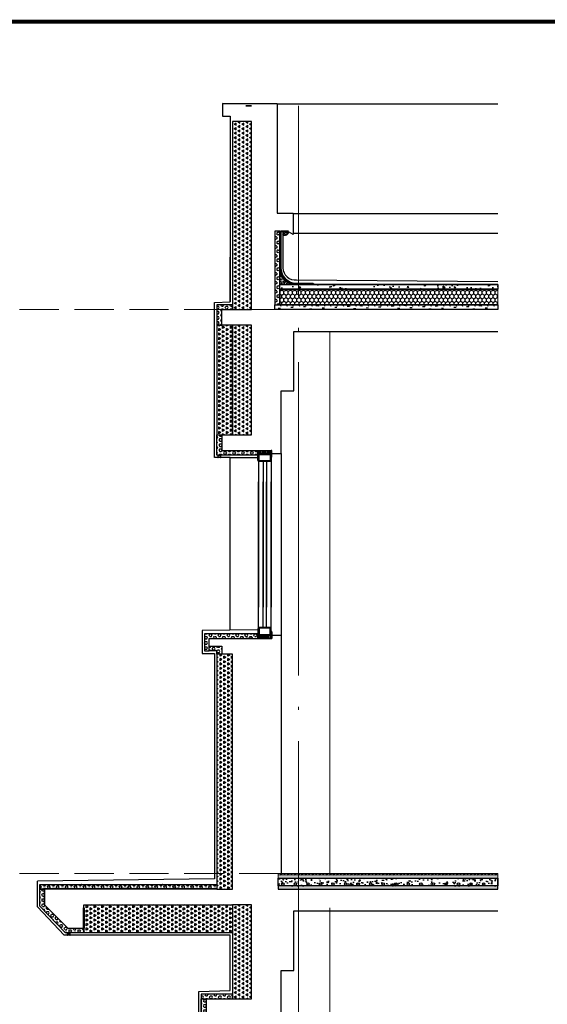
# Model space of a CAD drawing. Extents: x 447288 to 563800, y -194684 to 241749.
# Tile 46 of 91: x 476862 to 480227, y -141807 to -135521. Entities that reach past the tile are written whole.
import ezdxf

# ---------------------------------------------------------------- set-up
doc = ezdxf.new("R2010")
doc.units = 0
doc.header["$LTSCALE"] = 1000
for name, pattern in [('35$0$DASH', [0.35, 0.25, -0.1]), ('__DASH', [0.35, 0.25, -0.1]), ('DASH', [0.35, 0.25, -0.1]), ('DOTE', [2.4200000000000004, 2, -0.2, 0.02, -0.2])]:
    doc.linetypes.add(name, pattern=pattern)
doc.layers.get('0').update_dxf_attribs({"lineweight": 20})
for name, color, linetype in [('35$0$A-detl-FINISH', 1, 'Continuous'), ('35$0$A-detl-XH', 8, 'Continuous'), ('35$0$PUB_HATCH', 8, 'Continuous'), ('35$0$保温层', 2, 'Continuous'), ('8$0$PUB_HATCH', 8, 'Continuous'), ('A-ELEV-THIN', 7, 'Continuous'), ('A-ELEV-WIN1', 135, 'Continuous'), ('A-FACE', 7, 'Continuous'), ('A-OVER', 7, 'Continuous'), ('A-WATER-LAYER', 7, 'Continuous'), ('fill', 252, 'Continuous'), ('PUB_HATCH', 8, 'Continuous'), ('PUB_TITLE', 4, 'Continuous'), ('SURFACE', 6, 'Continuous'), ('主楼节点$0$13W$0$PUB_HATCH', 8, 'Continuous'), ('主楼节点$0$13W$0$SURFACE', 6, 'Continuous'), ('详图填充-建筑用保温砂浆', 8, 'Continuous'), ('详图填充-细石混凝土、混凝土', 8, 'Continuous'), ('详图现充-水泥砂浆', 8, 'Continuous')]:
    doc.layers.add(name, color=color, linetype=linetype)
doc.layers.add('A-ASIS', color=115, linetype='DASH', lineweight=0, plot=False)
for name, color, linetype, lineweight in [('DOTE', 10, 'DOTE', 9), ('WALL', 9, 'Continuous', 50), ('详图填充-防水层', 126, 'Continuous', 200), ('防水', 124, 'Continuous', 0)]:
    doc.layers.add(name, color=color, linetype=linetype, lineweight=lineweight)

# ---------------------------------------------------------------- blocks, each defined once
blk = doc.blocks.new('A$C5B8A4F07')
at = {"layer": 'A-OVER'}
for p, q in [((3.500000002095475, -3.000000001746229), (3.500000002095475, -17.0000000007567)), ((10.50000000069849, -17.0000000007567), (10.50000000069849, -3.000000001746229)), ((17.50000000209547, -3.000000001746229), (17.50000000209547, -17.0000000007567)), ((24.50000000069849, -17.0000000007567), (24.50000000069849, -3.000000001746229)), ((31.50000000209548, -3.000000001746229), (31.50000000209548, -17.0000000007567)), ((38.50000000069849, -17.0000000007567), (38.50000000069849, -3.000000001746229)), ((45.50000000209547, -3.000000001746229), (45.50000000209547, -17.0000000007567)), ((52.50000000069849, -17.0000000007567), (52.50000000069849, -3.000000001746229)), ((59.50000000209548, -3.000000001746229), (59.50000000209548, -17.0000000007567)), ((66.50000000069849, -17.0000000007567), (66.50000000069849, -3.000000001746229)), ((73.50000000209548, -3.000000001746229), (73.50000000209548, -17.0000000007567))]:
    blk.add_line(p, q, dxfattribs=at)
for centre, major_axis, ratio, start_param, end_param in [((77.00000000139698, -3.000000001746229), (-3.499999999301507, 3.464245e-10), 0.8571428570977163, 3.682692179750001, 6.28318530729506), ((3.0267984e-09, -17.0000000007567), (-3.499999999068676, 5.55234e-11), 0.8571428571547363, 1.570796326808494, 3.1415926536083), ((7.000000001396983, -3.000000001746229), (-3.499999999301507, 3.464245e-10), 0.8571428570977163, 3.141592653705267, 6.28318530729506), ((14, -17.0000000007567), (3.499999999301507, 3.671023e-10), 0.8571428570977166, 3.141592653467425, 4.712388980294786), ((14.0000000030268, -17.0000000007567), (-3.499999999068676, 5.55234e-11), 0.8571428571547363, 1.570796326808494, 3.1415926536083), ((21.00000000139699, -3.000000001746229), (-3.499999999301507, 3.464245e-10), 0.8571428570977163, 3.141592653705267, 6.28318530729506), ((28, -17.0000000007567), (3.499999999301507, 3.671023e-10), 0.8571428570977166, 3.141592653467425, 4.712388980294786), ((28.0000000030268, -17.0000000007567), (-3.499999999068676, 5.55234e-11), 0.8571428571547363, 1.570796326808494, 3.1415926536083), ((35.00000000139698, -3.000000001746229), (-3.499999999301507, 3.464245e-10), 0.8571428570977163, 3.141592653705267, 6.28318530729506), ((42, -17.0000000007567), (3.499999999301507, 3.671023e-10), 0.8571428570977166, 3.141592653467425, 4.712388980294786), ((42.00000000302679, -17.0000000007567), (-3.499999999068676, 5.55234e-11), 0.8571428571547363, 1.570796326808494, 3.1415926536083), ((49.00000000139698, -3.000000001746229), (-3.499999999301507, 3.464245e-10), 0.8571428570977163, 3.141592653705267, 6.28318530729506), ((56, -17.0000000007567), (3.499999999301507, 3.671023e-10), 0.8571428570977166, 3.141592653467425, 4.712388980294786), ((56.0000000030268, -17.0000000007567), (-3.499999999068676, 5.55234e-11), 0.8571428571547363, 1.570796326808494, 3.1415926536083), ((63.00000000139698, -3.000000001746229), (-3.499999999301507, 3.464245e-10), 0.8571428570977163, 3.141592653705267, 6.28318530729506), ((70, -17.0000000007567), (3.499999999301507, 3.671023e-10), 0.8571428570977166, 3.141592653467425, 4.712388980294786), ((70.0000000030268, -17.0000000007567), (-3.499999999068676, 5.55234e-11), 0.8571428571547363, 1.570796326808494, 3.1415926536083)]:
    blk.add_ellipse(centre, major_axis=major_axis, ratio=ratio, start_param=start_param, end_param=end_param, dxfattribs=at)
blk = doc.blocks.new('A$C768061CF')
at = {"layer": '防水'}
h = blk.add_hatch(color=256, dxfattribs=at)
edge = h.paths.add_edge_path()
edge.add_line((5, 1.55705493e-08), (5, 70.00000001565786))
edge.add_arc((-4.692196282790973, 70.38075277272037), 9.699672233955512, 298.93047216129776, 357.75032269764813, ccw=False)
edge.add_line((0, 61.89152810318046), (0, 1.55705493e-08))
edge.add_line((0, 1.55705493e-08), (5, 1.55705493e-08))
h = blk.add_hatch(color=256, dxfattribs=at)
edge = h.paths.add_edge_path()
edge.add_line((85, 1.55705493e-08), (85, 49.44352616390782))
edge.add_arc((94.69219628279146, 49.82427892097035), 9.699672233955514, 182.2496773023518, 241.0695278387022)
edge.add_line((90, 41.33505425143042), (90, 1.55705493e-08))
edge.add_line((90, 1.55705493e-08), (85, 1.55705493e-08))
at = {"layer": 'A-ELEV-WIN1'}
for points in [[(5, 20.00000000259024), (85, 20.00000000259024), (85, 70.00000000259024), (5, 70.00000000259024)], [(5, 20.00000000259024), (85, 20.00000000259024), (85, 70.00000000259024), (5, 70.00000000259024)], [(10, 25.00000000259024), (80, 25.00000000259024), (80, 65.00000000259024), (10, 65.00000000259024)]]:
    blk.add_lwpolyline(points, close=True, dxfattribs=at)
at = {"layer": 'A-OVER'}
for points in [[(5, 1.55705493e-08), (5, 70.00000001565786, -0.262437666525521), (0, 61.89152810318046), (0, 1.55705493e-08)], [(85, 1.55705493e-08), (85, 49.44352616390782, 0.262437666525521), (90, 41.33505425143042), (90, 1.55705493e-08)]]:
    blk.add_lwpolyline(points, format="xyb", close=True, dxfattribs=at)
at = {"layer": 'PUB_HATCH'}
blk.add_line((85, 20.00000001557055), (85, 1.55705493e-08), dxfattribs=at)
at = {"layer": 'A-OVER'}
blk.add_blockref('A$C5B8A4F07', (4.999999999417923, 19.99999999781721), dxfattribs=at)
blk = doc.blocks.new('*U141')
blk.add_lwpolyline([(-45.00000000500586, 0), (45.00000000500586, 0)])
at = {"layer": 'A-ELEV-WIN1'}
for p, q in [((-39.99999999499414, 70.0000000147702), (-40.00000005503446, 999.9999999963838)), ((-9.999999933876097, 70.00000001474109), (-10.00000002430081, 999.9999999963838)), ((10.0000000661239, 70.00000001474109), (9.999999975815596, 999.9999999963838)), ((40.00000000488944, 70.0000000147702), (39.99999994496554, 999.9999999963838))]:
    blk.add_line(p, q, dxfattribs=at)
at = {"layer": 'A-OVER'}
blk.add_blockref('A$C768061CF', (-44.99999999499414, 1.2179953e-08), dxfattribs=at)
blk = doc.blocks.new('*U182')
at = {"layer": '35$0$A-detl-XH', "linetype": 'Continuous'}
h = blk.add_hatch(dxfattribs=at)
h.set_pattern_fill('混凝土', color=256, scale=10, style=0)
h.set_pattern_definition([(50, (-50333.92332346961, -34543.10917597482), (71.72601826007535, -6.27521349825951), [7.5, -82.5]), (355, (-50333.92332346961, -34543.10917597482), (-13.8751333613, 75.21921337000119), [6, -66]), (100.4514, (-50327.94615546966, -34543.63210997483), (57.85093817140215, 68.94395420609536), [6.374019, -70.1142112]), (46.18420000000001, (-50333.92332346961, -34523.10917597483), (106.7241048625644, -16.5519014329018), [11.24999999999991, -123.7499999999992]), (96.6356, (-50325.02964896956, -34524.48850667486), (93.46627055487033, 97.41178709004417), [9.561028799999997, -105.1713]), (351.1842000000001, (-50333.92332346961, -34523.10917597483), (93.46619451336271, 97.41186009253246), [9, -99]), (21, (-50323.92332346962, -34528.10917597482), (59.69070521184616, -40.26188906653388), [7.5, -82.5]), (326, (-50323.92332346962, -34528.10917597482), (24.33153319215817, 72.5150045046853), [6, -66]), (71.4514, (-50318.94910016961, -34531.46433657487), (84.02226285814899, 32.25304967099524), [6.374019, -70.1142112]), (37.5, (-50333.92332346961, -34543.10917597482), (1.215985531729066, 33.28938538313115), [0, -65.19999999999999, 0, -67, 0, -66.25]), (7.499999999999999, (-50333.92332346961, -34543.10917597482), (26.30695374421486, 39.44117118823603), [0, -38.2, 0, -63.7, 0, -25.25]), (327.5, (-50356.22332346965, -34543.10917597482), (53.3822436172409, -2.255487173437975), [0, -25, 0, -78, 0, -103.5]), (317.5, (-50366.22332346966, -34543.10917597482), (58.31861693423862, 10.01049823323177), [0, -32.5, 0, -51.79999999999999, 0, -73.5])])
h.paths.add_polyline_path([(-487.7886558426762, 99.9924670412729), (913.6182598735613, 99.99234911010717), (913.6182598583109, 49.99988189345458), (-487.7886558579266, 49.99999982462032)])
at = {"layer": '35$0$PUB_HATCH'}
h = blk.add_hatch(dxfattribs=at)
h.set_pattern_fill('ANSI31', color=256, scale=10, style=0)
h.set_pattern_definition([(45, (91.64921065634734, 0.0049129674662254), (-11.22532015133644, 11.22532015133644), [])])
h.paths.add_polyline_path([(-487.7886558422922, 129.9923491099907), (913.618259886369, 129.9923491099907), (913.618259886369, 119.9923491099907), (-487.7886558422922, 119.9923491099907)])
at = {"layer": '8$0$PUB_HATCH'}
h = blk.add_hatch(dxfattribs=at)
h.set_pattern_fill('HONEY', color=252, scale=5)
h.set_pattern_definition([(0, (913.6182598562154, 0), (11.90625, 6.874074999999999), [7.9375, -15.875]), (120, (913.6182598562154, 0), (-11.90624857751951, 6.874077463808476), [7.937499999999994, -15.87499999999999]), (60, (913.6182598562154, 0), (1.4224804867e-06, 13.74815246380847), [-15.875, 7.9375])])
h.paths.add_polyline_path([(913.6182598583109, 49.99988206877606), (-487.7886558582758, 50), (-487.7886558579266, 30), (913.61825985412, 29.99988206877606)])
at = {"layer": 'PUB_HATCH', "linetype": 'Continuous'}
h = blk.add_hatch(dxfattribs=at)
h.set_pattern_fill('AR-SAND', color=256, scale=10, style=0)
h.set_pattern_definition([(37.5, (-50333.92332345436, -34533.11670893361), (-0.8000156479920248, 24.47066186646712), [0, -19.304, 0, -21.59, 0, -20.6375]), (7.499999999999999, (-50333.92332345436, -34533.11670893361), (22.47616415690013, 35.84125502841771), [0, -10.414, 0, -17.399, 0, -6.667499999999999]), (327.5, (-50349.54432345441, -34533.11670893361), (39.5496185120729, 0.071859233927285), [0, -6.349999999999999, 0, -22.86, 0, -29.845]), (317.5, (-50349.54432345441, -34533.11670893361), (38.17782262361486, 11.14646616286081), [0, -3.174999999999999, 0, -14.986, 0, -17.145])])
h.paths.add_polyline_path([(913.6182597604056, 99.99234910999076), (913.6182598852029, 119.9923491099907), (-487.7886558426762, 119.9924670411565), (-487.7886557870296, 99.9924670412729)])
blk.add_lwpolyline([(-487.7886558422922, 129.9923491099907), (913.618259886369, 129.9923491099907), (913.618259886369, 119.9923491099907), (-487.7886558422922, 119.9923491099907)], close=True)
at = {"linetype": 'Continuous'}
blk.add_lwpolyline([(913.6182597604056, 99.99234910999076), (913.6182598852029, 119.9923491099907), (-487.7886558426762, 119.9924670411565), (-487.7886557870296, 99.9924670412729)], close=True, dxfattribs=at)
at = {"layer": '35$0$A-detl-FINISH', "linetype": 'Continuous'}
blk.add_line((-462.7886555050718, 99.9924670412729), (913.6182598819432, 99.99234910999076), dxfattribs=at)
for centre in [(-457.3738583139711, 62.0011796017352), (-377.3738583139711, 62.0011796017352), (-297.3738583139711, 62.0011796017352), (-217.3738583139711, 62.0011796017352), (-137.3738583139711, 62.0011796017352), (-57.37385831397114, 62.0011796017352), (22.62614168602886, 62.0011796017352), (102.6261416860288, 62.0011796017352), (182.6261416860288, 62.0011796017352), (262.6261416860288, 62.0011796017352), (342.6261416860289, 62.0011796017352), (422.6261416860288, 62.0011796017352), (502.6261416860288, 62.0011796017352), (582.6261416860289, 62.0011796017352), (662.6261416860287, 62.0011796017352), (742.6261416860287, 62.0011796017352), (822.6261416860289, 62.0011796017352)]:
    blk.add_circle(centre, 8, dxfattribs=at)
at = {"layer": '35$0$保温层'}
blk.add_lwpolyline([(913.6182598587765, 51.99988206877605), (913.6182597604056, 99.99234910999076)], dxfattribs=at)
at = {"layer": 'A-ELEV-THIN'}
blk.add_lwpolyline([(-487.7886558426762, 99.9924670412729), (913.6182598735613, 99.99234911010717), (913.6182598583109, 49.99988189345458), (-487.7886558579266, 49.99999982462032)], close=True, dxfattribs=at)
at = {"layer": 'SURFACE', "color": 2}
blk.add_lwpolyline([(913.6182598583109, 49.99988206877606), (-487.7886558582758, 50), (-487.7886558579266, 30), (913.61825985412, 29.99988206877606)], close=True, dxfattribs=at)
at = {"layer": '防水', "linetype": '35$0$DASH', "ltscale": 0.15, "const_width": 0.8}
blk.add_lwpolyline([(-487.7886558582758, 49.99999999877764), (913.6182598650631, 49.99988189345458)], dxfattribs=at)
blk = doc.blocks.new('*U143')
at = {"layer": 'fill'}
h = blk.add_hatch(dxfattribs=at)
h.set_pattern_fill('TRIANG', color=256, scale=10, angle=90, style=0)
h.set_pattern_definition([(150, (0, 3158.207821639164), (-24.74667295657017, -14.28749487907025), [14.2875, -14.2875]), (210, (0, 3158.207821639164), (-2.9565701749e-06, -28.57499487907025), [14.2875, -14.2875]), (90, (-12.37335, 3151.064071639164), (-24.74667, 14.2875), [14.2875, -14.2875])])
h.paths.add_polyline_path([(-20, 1929.103899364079), (100, 1929.103899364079), (100, 1329.103922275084), (-20, 1329.103922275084)])
at = {"layer": 'SURFACE'}
blk.add_lwpolyline([(-20, 1929.103899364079), (100, 1929.103899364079), (100, 1329.103922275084), (-20, 1329.103922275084)], close=True, dxfattribs=at)
blk = doc.blocks.new('20200108.10433330')
at = {"layer": 'PUB_HATCH'}
blk.add_hatch(color=251, dxfattribs=at).paths.add_polyline_path([(20, 15), (0, 15), (0, 0), (3, 0), (3, 12), (17, 12), (17, 0), (20, 0)])
at = {"layer": 'A-ELEV-THIN'}
blk.add_lwpolyline([(20, 15), (0, 15), (0, 0), (3, 0), (3, 12), (17, 12), (17, 0), (20, 0)], close=True, dxfattribs=at)
blk = doc.blocks.new('*U154')
at = {"layer": 'PUB_HATCH'}
h = blk.add_hatch(dxfattribs=at)
h.set_pattern_fill('HEX', color=256, scale=10, style=0)
h.set_pattern_definition([(0, (-753316.368421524, 93899.3072005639), (0, 16.49778), [9.525, -19.05]), (120, (-753316.368421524, 93899.3072005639), (-14.28749658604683, -8.248889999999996), [9.524999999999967, -19.04999999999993]), (60, (-753306.8434215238, 93899.3072005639), (-14.28749658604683, 8.248890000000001), [9.525, -19.05])])
h.paths.add_polyline_path([(-30.00000275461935, 30.00000275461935), (-30.00000275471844, -99.99999889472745), (-9.90887e-11, -99.99999889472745), (0, 0), (329.9054636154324, -5.82077e-11), (329.9054636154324, 30.00000275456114)])
at = {"layer": 'SURFACE'}
blk.add_lwpolyline([(-30.00000275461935, 30.00000275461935), (-30.00000275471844, -99.99999889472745), (-9.90887e-11, -99.99999889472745), (0, 0), (329.9054636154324, -5.82077e-11), (329.9054636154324, 30.00000275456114)], close=True, dxfattribs=at)
blk = doc.blocks.new('HesiBlk_20210815100903313')
at = {"layer": 'A-FACE'}
blk.add_hatch(color=251, dxfattribs=at).paths.add_polyline_path([(20, 0), (0, 0), (0, -15), (3, -15), (3, -3), (17, -3), (17, -15), (20, -15)])
at = {"layer": 'A-ASIS'}
blk.add_lwpolyline([(0, -15), (-20, -15)], dxfattribs=at)
at = {"layer": 'A-FACE'}
blk.add_lwpolyline([(20, 0), (0, 0), (0, -15), (3, -15), (3, -3), (17, -3), (17, -15), (20, -15)], close=True, dxfattribs=at)
blk = doc.blocks.new('*U220')
at = {"layer": 'PUB_HATCH'}
h = blk.add_hatch(dxfattribs=at)
h.set_pattern_fill('HEX', color=256, scale=10, style=0)
h.set_pattern_definition([(0, (-753476.3684215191, 93999.30724585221), (0, 16.49778), [9.525, -19.05]), (120, (-753476.3684215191, 93999.30724585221), (-14.28749658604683, -8.248889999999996), [9.524999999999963, -19.04999999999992]), (60, (-753466.8434215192, 93999.30724585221), (-14.28749658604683, 8.248890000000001), [9.525, -19.05])])
h.paths.add_polyline_path([(-30.00000275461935, 30.00000275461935), (-30.00000275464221, 4.63935975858e-05), (-2.28653e-11, 4.63935975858e-05), (0, 0), (169.9054636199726, -5.82077e-11), (169.9054636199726, 30.00000275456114)])
at = {"layer": 'SURFACE'}
blk.add_lwpolyline([(-30.00000275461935, 30.00000275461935), (-30.00000275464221, 4.63935975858e-05), (-2.28653e-11, 4.63935975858e-05), (0, 0), (169.9054636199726, -5.82077e-11), (169.9054636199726, 30.00000275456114)], close=True, dxfattribs=at)
blk = doc.blocks.new('XDFFJGFUT')
at = {"layer": 'fill'}
h = blk.add_hatch(dxfattribs=at)
h.set_pattern_fill('TRIANG', color=256, scale=10, angle=90, style=0)
h.set_pattern_definition([(150, (-634915.1634178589, -19940.35979571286), (-24.74667295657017, -14.28749487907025), [14.2875, -14.2875]), (210, (-634915.1634178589, -19940.35979571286), (-2.9565701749e-06, -28.57499487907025), [14.2875, -14.2875]), (90, (-634927.536767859, -19947.50354571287), (-24.74667, 14.2875), [14.2875, -14.2875])])
h.paths.add_polyline_path([(-1320.010687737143, 19.99999304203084), (-370.0000000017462, 19.99999304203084), (-370.0000000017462, -160.0000116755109), (-1320.010687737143, -160.0000116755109)])
at = {"layer": '主楼节点$0$13W$0$PUB_HATCH'}
h = blk.add_hatch(dxfattribs=at)
h.set_pattern_fill('HEX', color=256, scale=10, angle=360, style=0)
h.set_pattern_definition([(360, (497359.9337646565, -1011902.087328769), (4e-15, 16.49778), [9.525, -19.05]), (119.9999999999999, (497359.9337646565, -1011902.087328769), (-14.28749658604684, -8.248889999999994), [9.525, -19.05]), (59.99999999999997, (497369.4587646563, -1011902.087328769), (-14.28749658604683, 8.248890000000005), [9.525, -19.05])])
h.paths.add_polyline_path([(-1600.000003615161, 119.9999831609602), (-1600.000003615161, 149.9999833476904), (-469.9006319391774, 149.9775003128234), (-469.900631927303, 119.9775005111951)])
h = blk.add_hatch(dxfattribs=at)
h.set_pattern_fill('HEX', color=256, scale=10, angle=360, style=0)
h.set_pattern_definition([(0, (-634702.25862543, -19940.35979571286), (4e-15, 16.49778), [9.525, -19.05]), (119.9999999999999, (-634702.25862543, -19940.35979571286), (-14.28749658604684, -8.248889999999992), [9.525, -19.05]), (59.99999999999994, (-634692.7336254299, -19940.35979571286), (-14.28749658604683, 8.248890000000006), [9.525, -19.05])])
h.paths.add_polyline_path([(-1600.000003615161, 119.999992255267), (-1570.000003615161, 119.9999920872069), (-1570.000004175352, 19.99999415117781), (-1420.144697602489, -130.0000054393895), (-1320.010687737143, -130.0000059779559), (-1320.010687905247, -160.0000059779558), (-1436.036291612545, -160.0000053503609), (-1600.00000422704, 10.77712474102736)])
at = {"layer": 'A-ELEV-THIN', "linetype": '__DASH', "ltscale": 0.25, "const_width": 2}
blk.add_lwpolyline([(-470.9006321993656, 419.9768886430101), (-470.9006321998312, 120.9768886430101), (-1571.000003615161, 120.9993863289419), (-1571.000002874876, 19.9993822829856)], dxfattribs=at)
at = {"layer": 'A-ELEV-THIN'}
blk.add_lwpolyline([(-471.9006321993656, 419.9768886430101), (-471.9006321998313, 121.9768886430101), (-1572.000003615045, 121.9993863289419), (-1572.000002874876, 19.99938228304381)], dxfattribs=at)
at = {"layer": 'A-OVER'}
for points in [[(-384.9047873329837, -528.6185824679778), (-384.9047873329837, -175.000009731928), (-1444.466922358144, -175.0000053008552), (-1615.00000425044, 6.608114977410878), (-1615.000003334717, 170.0639308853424)], [(-120.0000000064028, -699.9999894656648), (-60.05223312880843, -699.9999894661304), (-60.00326300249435, -400.0000416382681), (19.99999999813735, -400.0000324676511), (19.99999999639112, -20.00000018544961), (1321.403804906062, -20.00001197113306)], [(-584.9047873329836, -724.9999870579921), (-584.9054663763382, -535.000031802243), (-384.9047873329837, -528.6185824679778)], [(-569.9047877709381, -579.9999881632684), (-569.9047874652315, -579.999987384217), (-569.9047881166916, -679.9999870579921), (-189.0025269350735, -679.9999870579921)], [(-584.9047873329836, -724.9999870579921), (-210.0000000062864, -724.9999870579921)]]:
    blk.add_lwpolyline(points, dxfattribs=at)
at = {"layer": 'WALL', "color": 0}
blk.add_lwpolyline([(-1320.010687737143, -130.0000054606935), (-1320.010687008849, -6.9580855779e-06)], dxfattribs=at)
at = {"layer": '主楼节点$0$13W$0$SURFACE'}
for points in [[(-1600.000003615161, 119.9999831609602), (-1600.000003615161, 149.9999833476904), (-469.9006319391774, 149.9775003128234), (-469.900631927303, 119.9775005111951)], [(-1600.000003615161, 119.999992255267), (-1570.000003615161, 119.9999920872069), (-1570.000004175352, 19.99999415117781), (-1420.144697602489, -130.0000054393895), (-1320.010687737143, -130.0000059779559), (-1320.010687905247, -160.0000059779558), (-1436.036291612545, -160.0000053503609), (-1600.00000422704, 10.77712474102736)], [(-1320.010687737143, 19.99999304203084), (-370.0000000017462, 19.99999304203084), (-370.0000000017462, -160.0000116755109), (-1320.010687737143, -160.0000116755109)]]:
    blk.add_lwpolyline(points, close=True, dxfattribs=at)
at = {"xscale": -1}
blk.add_blockref('*U143', (-270.0000000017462, -1909.103910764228), dxfattribs=at)
for name, p in [('20200108.10433330', (-1426.14690867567, -175.0000053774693)), ('*U220', (-539.9054636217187, -580.0000345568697)), ('HesiBlk_20210815100903313', (-564.9047873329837, -709.9999870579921))]:
    blk.add_blockref(name, p)
at = {"xscale": -1, "rotation": 180}
blk.add_blockref('*U154', (-539.9054636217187, -679.9999870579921), dxfattribs=at)
blk = doc.blocks.new('*U280')
at = {"layer": 'PUB_HATCH'}
h = blk.add_hatch(dxfattribs=at)
h.set_pattern_fill('ANSI37', color=256, scale=8)
h.set_pattern_definition([(45, (-692676.0292068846, -203303.7647057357), (-8.980256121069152, 8.980256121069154), []), (135, (-692676.0292068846, -203303.7647057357), (-8.980256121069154, -8.980256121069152), [])])
edge = h.paths.add_edge_path()
edge.add_line((-49.99999869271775, 505.7652845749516), (-67.21776161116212, 505.7652835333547))
edge.add_arc((-65.37773027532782, 527.5410074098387), 21.85332619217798, 181.9986773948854, 265.17002595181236, ccw=False)
edge.add_line((-87.21776161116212, 526.7788419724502), (-50.00000000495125, 526.7788417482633))
edge.add_line((-50.00000000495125, 526.7788417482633), (-49.99999869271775, 505.7652845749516))
h = blk.add_hatch(dxfattribs=at)
h.set_pattern_fill('HONEY', color=256, scale=10, angle=90)
h.set_pattern_definition([(90, (-33877.37364358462, -18018.3046408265), (-13.74815, 23.8125), [15.875, -31.75]), (210, (-33877.37364358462, -18018.3046408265), (-13.74815492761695, -23.81249715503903), [15.875, -31.75]), (150, (-33877.37364358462, -18018.3046408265), (-27.49630492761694, 2.8449609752e-06), [-31.75, 15.875])])
h.paths.add_polyline_path([(-30.00000000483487, 159.9295657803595), (-1421.403811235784, 159.9295657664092), (-1421.403811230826, 59.92956576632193), (-29.99999999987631, 59.92956578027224)])
h = blk.add_hatch(dxfattribs=at)
h.set_pattern_fill('焦渣矿渣', color=256, scale=10)
h.set_pattern_definition([(0, (-32697.2585274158, -17968.23420659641), (20, 34.64), [4, -36]), (300, (-32697.2585274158, -17968.23420659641), (39.99911998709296, -0.0005080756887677), [4, -36]), (240, (-32693.2585274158, -17968.23420659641), (19.99911998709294, -34.64050807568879), [4, -36]), (270, (-32681.2585274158, -17968.23420659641), (40, -20.00000000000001), [6, -28.64]), (270, (-32677.2585274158, -17968.23420659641), (40, -20.00000000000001), [6, -28.64]), (270, (-32673.2585274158, -17968.23420659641), (40, -20.00000000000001), [6, -28.64])])
h.paths.add_polyline_path([(0, 59.92956576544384), (-1421.403811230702, 59.92956576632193), (-1421.403811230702, 30.00000000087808), (0, 30)])
at = {"layer": '详图填充-建筑用保温砂浆'}
h = blk.add_hatch(dxfattribs=at)
h.set_pattern_fill('HEX', color=256, scale=10, angle=270, style=0)
h.set_pattern_definition([(270, (-32335.87757660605, -18038.60715999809), (16.49778, -3e-15), [9.525, -19.05]), (29.99999999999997, (-32335.87757660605, -18038.60715999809), (-8.248889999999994, 14.28749658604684), [9.525, -19.05]), (330, (-32335.87757660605, -18048.13215999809), (8.248890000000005, 14.28749658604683), [9.525, -19.05])])
h.paths.add_polyline_path([(-30.00000000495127, 529.886326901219), (-4.9512622e-09, 529.886326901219), (0, 59.92956576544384), (-30, 59.92956576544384)])
at = {"layer": '详图填充-细石混凝土、混凝土'}
h = blk.add_hatch(dxfattribs=at)
h.set_pattern_fill('混凝土', color=256, scale=5)
h.set_pattern_definition([(50, (-467555.8775766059, -289973.8046408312), (35.86300913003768, -3.137606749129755), [3.75, -41.25]), (355, (-467555.8775766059, -289973.8046408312), (-6.93756668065, 37.6096066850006), [3, -33]), (100.4514, (-467552.8889926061, -289974.0661078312), (28.92546908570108, 34.47197710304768), [3.1870095, -35.0571056]), (46.18420000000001, (-467555.8775766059, -289963.8046408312), (53.36205243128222, -8.275950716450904), [5.624999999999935, -61.87499999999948]), (96.6356, (-467551.430739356, -289964.4943061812), (46.73313527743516, 48.70589354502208), [4.780514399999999, -52.58565]), (351.1842000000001, (-467555.8775766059, -289963.8046408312), (46.73309725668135, 48.70593004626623), [4.5, -49.5]), (21, (-467550.877576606, -289966.3046408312), (29.84535260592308, -20.13094453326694), [3.75, -41.25]), (326, (-467550.877576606, -289966.3046408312), (12.16576659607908, 36.25750225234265), [3, -33]), (71.4514, (-467548.3904649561, -289967.9822211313), (42.01113142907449, 16.12652483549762), [3.1870095, -35.0571056]), (37.5, (-467555.8775766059, -289973.8046408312), (0.6079927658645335, 16.64469269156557), [0, -32.6, 0, -33.5, 0, -33.125]), (7.499999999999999, (-467555.8775766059, -289973.8046408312), (13.15347687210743, 19.72058559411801), [0, -19.1, 0, -31.85, 0, -12.625]), (327.5, (-467567.027576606, -289973.8046408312), (26.69112180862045, -1.127743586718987), [0, -12.5, 0, -39, 0, -51.75]), (317.5, (-467572.027576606, -289973.8046408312), (29.15930846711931, 5.005249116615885), [0, -16.25, 0, -25.9, 0, -36.75])])
edge = h.paths.add_edge_path()
edge.add_line((-130.0000000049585, 189.9295657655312), (-30.00000000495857, 189.9295657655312))
edge.add_line((-30.00000000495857, 189.9295657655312), (-30.00000000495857, 289.9295657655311))
edge.add_arc((-130.0000000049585, 289.9295657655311), 100, -90, 0, ccw=False)
h = blk.add_hatch(dxfattribs=at)
h.set_pattern_fill('混凝土', color=256, scale=15)
h.set_pattern_definition([(50, (-361.3809508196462, -80.3297145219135), (107.589027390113, -9.412820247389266), [11.25, -123.75]), (355, (-361.3809508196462, -80.3297145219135), (-20.81270004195, 112.8288200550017), [9, -99]), (100.4514, (-352.4151988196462, -81.1141155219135), (86.77640725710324, 103.415931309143), [9.5610285, -105.1713168]), (46.1842, (-361.3809508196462, -50.3297145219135), (160.0861572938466, -24.82785214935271), [16.875, -185.625]), (96.6356, (-348.0404390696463, -52.39871057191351), (140.1994058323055, 146.1176806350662), [14.3415432, -157.75695]), (351.1842000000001, (-361.3809508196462, -50.3297145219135), (140.1992917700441, 146.1177901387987), [13.5, -148.5]), (21, (-346.3809508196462, -57.8297145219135), (89.53605781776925, -60.39283359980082), [11.25, -123.75]), (326, (-346.3809508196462, -57.8297145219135), (36.49729978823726, 108.7725067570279), [9, -99]), (71.4514, (-338.9196158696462, -62.86245542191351), (126.0333942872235, 48.37957450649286), [9.5610285, -105.1713168]), (37.5, (-361.3809508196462, -80.3297145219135), (1.8239782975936, 49.93407807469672), [0, -97.80000000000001, 0, -100.5, 0, -99.375]), (7.499999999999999, (-361.3809508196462, -80.3297145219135), (39.46043061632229, 59.16175678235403), [0, -57.3, 0, -95.54999999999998, 0, -37.875]), (327.5, (-394.8309508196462, -80.3297145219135), (80.07336542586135, -3.383230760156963), [0, -37.5, 0, -117, 0, -155.25]), (317.5, (-409.8309508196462, -80.3297145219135), (87.47792540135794, 15.01574734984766), [0, -48.75, 0, -77.69999999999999, 0, -110.25])])
h.paths.add_polyline_path([(-30.00000000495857, 189.9295657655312), (-1421.40381122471, 189.9295657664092), (-1421.40381122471, 159.9295657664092), (-30.00000000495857, 159.9295657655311)])
at = {"layer": 'A-ASIS'}
blk.add_lwpolyline([(-30.00000000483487, 159.9295657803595), (-1421.403811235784, 159.9295657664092), (-1421.403811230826, 59.92956576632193), (-29.99999999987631, 59.92956578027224)], close=True, dxfattribs=at)
at = {"layer": 'A-ELEV-THIN'}
blk.add_lwpolyline([(-49.99999869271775, 505.7652845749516), (-67.21776161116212, 505.7652835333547, -0.3797213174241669), (-87.21776161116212, 526.7788414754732), (-87.21776161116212, 526.7788419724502), (-50.00000000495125, 526.7788417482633)], format="xyb", close=True, dxfattribs=at)
at = {"layer": 'A-WATER-LAYER'}
for points in [[(-87.2174133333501, 529.886326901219), (-35.00000000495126, 529.886326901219), (-35.00000000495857, 296.4295657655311, -0.4142135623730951), (-136.5000000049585, 194.9295657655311), (-240.1349265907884, 194.9295657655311), (-249.6809458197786, 189.9295657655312), (-1421.403811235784, 189.9295657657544)], [(-87.2174133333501, 526.7689260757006), (-38.00000000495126, 526.7820388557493), (-38.00000000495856, 296.4295657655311, -0.4142135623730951), (-136.5000000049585, 197.9295657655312), (-240.8730349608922, 197.9295657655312), (-250.4190541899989, 192.9295657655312), (-1421.403811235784, 192.9295657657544)], [(-50.00000000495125, 526.7788417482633), (-50.00000000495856, 296.4295657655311, -0.4314796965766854), (-137.8904917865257, 218.5445087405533), (-1421.403811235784, 208.8183803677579)], [(-30.00000000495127, 529.886326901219), (-30.00000000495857, 296.4295657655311, -0.414213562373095), (-136.5000000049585, 189.9295657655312), (-240.5039807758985, 189.9295657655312)], [(-33.00000000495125, 529.886326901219), (-33.00000000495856, 296.4295657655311, -0.4142135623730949), (-136.5000000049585, 192.9295657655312), (-240.5039807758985, 192.9295657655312)]]:
    blk.add_lwpolyline(points, format="xyb", dxfattribs=at)
at = {"layer": 'PUB_HATCH'}
blk.add_lwpolyline([(0, 59.92956576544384), (-1421.403811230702, 59.92956576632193), (-1421.403811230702, 30.00000000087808), (0, 30)], close=True, dxfattribs=at)
at = {"layer": 'SURFACE', "linetype": 'ByBlock'}
blk.add_lwpolyline([(-30.00000000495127, 529.886326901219), (-4.9512622e-09, 529.886326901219), (0, 59.92956576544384), (-30, 59.92956576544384)], close=True, dxfattribs=at)
at = {"layer": 'SURFACE'}
for points in [[(-30.00000000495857, 189.9295657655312), (-1421.40381122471, 189.9295657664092), (-1421.40381122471, 159.9295657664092), (-30.00000000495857, 159.9295657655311)], [(-30.00000000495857, 159.9295657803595), (-30.00000000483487, 159.929565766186), (-29.99999999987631, 59.92956576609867), (-30, 59.92956578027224)]]:
    blk.add_lwpolyline(points, close=True, dxfattribs=at)
blk.add_lwpolyline([(-1421.403811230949, 59.92956576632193), (-1421.403811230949, 59.92956576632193), (-30, 59.92956578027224), (-30.00000000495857, 159.9295657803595), (-1421.40381122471, 159.9295657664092)], dxfattribs=at)
at = {"layer": '详图填充-防水层', "linetype": 'DASH', "ltscale": 0.1, "const_width": 3}
for points in [[(-87.2174133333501, 528.3193106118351), (-36.50000000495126, 528.3189650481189), (-36.50000000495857, 296.4295657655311, -0.4142135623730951), (-136.5000000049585, 196.4295657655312), (-240.5039807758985, 196.4295657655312), (-250.0500000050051, 191.4295657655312), (-1421.403811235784, 191.4295657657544)], [(-31.50000000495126, 529.886326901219), (-31.50000000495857, 296.4295657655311, -0.4142135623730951), (-136.5000000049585, 191.4295657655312), (-240.5039807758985, 191.4295657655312)]]:
    blk.add_lwpolyline(points, format="xyb", dxfattribs=at)
at = {"layer": '详图现充-水泥砂浆'}
blk.add_lwpolyline([(-130.0000000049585, 189.9295657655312), (-30.00000000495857, 189.9295657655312), (-30.00000000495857, 289.9295657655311, -0.4142135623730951)], format="xyb", close=True, dxfattribs=at)
blk = doc.blocks.new('*U209')
at = {"layer": 'fill'}
h = blk.add_hatch(dxfattribs=at)
h.set_pattern_fill('TRIANG', color=256, scale=10, angle=90, style=0)
h.set_pattern_definition([(150, (0, 4558.207825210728), (-24.74667295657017, -14.28749487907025), [14.2875, -14.2875]), (210, (0, 4558.207825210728), (-2.9565701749e-06, -28.57499487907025), [14.2875, -14.2875]), (90, (-12.37335, 4551.064075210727), (-24.74667, 14.2875), [14.2875, -14.2875])])
h.paths.add_polyline_path([(-20, 2929.103916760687), (100, 2929.103916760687), (100, 1729.10390845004), (-20, 1729.10390845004)])
at = {"layer": 'SURFACE'}
blk.add_lwpolyline([(-20, 2929.103916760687), (100, 2929.103916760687), (100, 1729.10390845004), (-20, 1729.10390845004)], close=True, dxfattribs=at)
blk = doc.blocks.new('*U211')
at = {"layer": 'PUB_HATCH'}
h = blk.add_hatch(dxfattribs=at)
h.set_pattern_fill('HEX', color=256, scale=10, style=0)
h.set_pattern_definition([(0, (-753416.2661842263, 93899.30719837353), (0, 16.49778), [9.525, -19.05]), (120, (-753416.2661842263, 93899.30719837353), (-14.28749658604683, -8.248889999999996), [9.524999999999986, -19.04999999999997]), (60, (-753406.7411842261, 93899.30719837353), (-14.28749658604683, 8.248890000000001), [9.525, -19.05])])
h.paths.add_polyline_path([(-30.00000275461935, 30.00000275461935), (-30.00000275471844, -100.0000010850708), (-9.90887e-11, -100.0000010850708), (0, 0), (230.0077009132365, -5.82077e-11), (230.0077009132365, 30.00000275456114)])
at = {"layer": 'SURFACE'}
blk.add_lwpolyline([(-30.00000275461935, 30.00000275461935), (-30.00000275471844, -100.0000010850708), (-9.90887e-11, -100.0000010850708), (0, 0), (230.0077009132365, -5.82077e-11), (230.0077009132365, 30.00000275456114)], close=True, dxfattribs=at)
blk = doc.blocks.new('*U222')
at = {"layer": 'PUB_HATCH'}
h = blk.add_hatch(dxfattribs=at)
h.set_pattern_fill('HEX', color=256, scale=10, style=0)
h.set_pattern_definition([(0, (-753576.2661857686, 93899.3072277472), (0, 16.49778), [9.525, -19.05]), (120, (-753576.2661857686, 93899.3072277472), (-14.28749658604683, -8.248889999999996), [9.52499999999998, -19.04999999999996]), (60, (-753566.7411857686, 93899.3072277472), (-14.28749658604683, 8.248890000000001), [9.525, -19.05])])
h.paths.add_polyline_path([(-30.00000275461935, 30.00000275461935), (-30.00000275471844, -99.99997171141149), (-9.90887e-11, -99.99997171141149), (0, 0), (70.00769937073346, -5.82077e-11), (70.00769937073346, 30.00000275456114)])
at = {"layer": 'SURFACE'}
blk.add_lwpolyline([(-30.00000275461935, 30.00000275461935), (-30.00000275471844, -99.99997171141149), (-9.90887e-11, -99.99997171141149), (0, 0), (70.00769937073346, -5.82077e-11), (70.00769937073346, 30.00000275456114)], close=True, dxfattribs=at)
blk = doc.blocks.new('*U210')
at = {"layer": 'fill'}
h = blk.add_hatch(dxfattribs=at)
h.set_pattern_fill('TRIANG', color=256, scale=10, angle=90, style=0)
h.set_pattern_definition([(150, (0, 5058.207792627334), (-24.74667295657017, -14.28749487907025), [14.2875, -14.2875]), (210, (0, 5058.207792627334), (-2.9565701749e-06, -28.57499487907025), [14.2875, -14.2875]), (90, (-12.37335, 5051.064042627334), (-24.74667, 14.2875), [14.2875, -14.2875])])
h.paths.add_polyline_path([(-20, 2929.103916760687), (100, 2929.103916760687), (100, 2229.103875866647), (-20, 2229.103875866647)])
at = {"layer": 'SURFACE'}
blk.add_lwpolyline([(-20, 2929.103916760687), (100, 2929.103916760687), (100, 2229.103875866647), (-20, 2229.103875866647)], close=True, dxfattribs=at)
blk = doc.blocks.new('FDXRGF')
at = {"layer": 'fill'}
h = blk.add_hatch(dxfattribs=at)
h.set_pattern_fill('TRIANG', color=256, scale=10, angle=90, style=0)
h.set_pattern_definition([(150, (-889852.3759267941, -59204.51681134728), (-24.74667295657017, -14.28749487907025), [14.2875, -14.2875]), (210, (-889852.3759267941, -59204.51681134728), (-2.9565701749e-06, -28.57499487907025), [14.2875, -14.2875]), (90, (-889864.749276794, -59211.66056134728), (-24.74667, 14.2875), [14.2875, -14.2875])])
h.paths.add_polyline_path([(-370.0000011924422, 500.0000598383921), (-470.0077019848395, 500.0000609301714), (-470.007708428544, -199.9999531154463), (-369.9999990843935, -199.9999810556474)])
at = {"layer": 'A-OVER'}
for points in [[(-85.00000506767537, 1912.150069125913), (-434.999845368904, 1915.000027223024), (-434.999845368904, 1835.000027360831), (-385.0000047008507, 1835.000027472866), (-385.0000042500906, 649.6851119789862)], [(-434.999845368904, 1915.000027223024), (-85.00000506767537, 1912.150069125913), (-85.00000463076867, 1215.000042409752), (14.99875289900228, 1215.000041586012), (14.9987517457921, 1080.00004046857), (-12.78224497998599, 1096.562842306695)], [(-85.00000506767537, 1912.150069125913), (1321.403804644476, 1912.150069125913)], [(14.99875278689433, 1213.638173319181), (1321.403804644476, 1213.638173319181)], [(14.99875181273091, 1088.128302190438), (1321.403804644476, 1088.128302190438)], [(-385.0025431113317, 649.6851119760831), (-385.0031159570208, 935.0000282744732)], [(-485.0075430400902, 455.000087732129), (-485.0075029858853, 645.0000092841), (-385.0026410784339, 649.685111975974)], [(-385.0015618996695, -344.9999569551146), (-485.0077116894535, -344.9999569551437), (-485.0075430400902, 455.000087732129)], [(-120.0000000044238, -319.9999547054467), (-60.05223312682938, -319.9999547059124), (-60.00326300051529, 79.99999312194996), (20.00000000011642, 80.00000229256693), (20.00000007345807, 460.0000573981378), (1321.403804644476, 460.0000456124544)], [(-384.9993257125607, -344.9999308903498), (-210.0000047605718, -344.9999308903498)], [(-384.9993209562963, -344.9999522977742), (-210.0000000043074, -344.9999522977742)]]:
    blk.add_lwpolyline(points, dxfattribs=at)
blk.add_lwpolyline([(-250.0000050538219, 1900.000027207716), (-250.0000050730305, 1900.000027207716), (-285.0000050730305, 1900.000027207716), (-285.0000050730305, 1900.000027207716)], close=True, dxfattribs=at)
at = {"layer": 'SURFACE'}
blk.add_lwpolyline([(-370.0000011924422, 500.0000598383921), (-470.0077019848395, 500.0000609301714), (-470.007708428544, -199.9999531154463), (-369.9999990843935, -199.9999810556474)], close=True, dxfattribs=at)
at = {"xscale": -1}
for name, p in [('*U209', (-269.9999990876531, -1129.103886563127)), ('*U280', (-100.0000065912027, 570.0000467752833)), ('*U210', (-269.9999990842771, -2429.103856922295))]:
    blk.add_blockref(name, p, dxfattribs=at)
for name, p in [('*U222', (-440.0076984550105, 600.000032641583)), ('HesiBlk_20210815100903313', (-465.0054755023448, -329.9999098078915))]:
    blk.add_blockref(name, p)
at = {"xscale": -1, "rotation": 180}
blk.add_blockref('*U211', (-440.0077056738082, -299.9999542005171), dxfattribs=at)
blk = doc.blocks.new('*U194')
at = {"layer": 'PUB_HATCH'}
h = blk.add_hatch(dxfattribs=at)
h.set_pattern_fill('HEX', color=256, scale=10, style=0)
h.set_pattern_definition([(0, (-753336.2707691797, 93919.30719676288), (0, 16.49778), [9.525, -19.05]), (120, (-753336.2707691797, 93919.30719676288), (-14.28749658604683, -8.248889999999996), [9.524999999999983, -19.04999999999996]), (60, (-753326.7457691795, 93919.30719676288), (-14.28749658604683, 8.248890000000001), [9.525, -19.05])])
h.paths.add_polyline_path([(-30.00000275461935, 30.00000275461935), (-30.00000275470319, -80.0000026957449), (-8.38476e-11, -80.0000026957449), (0, 0), (310.0031159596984, -5.82077e-11), (310.0031159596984, 30.00000275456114)])
at = {"layer": 'SURFACE'}
blk.add_lwpolyline([(-30.00000275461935, 30.00000275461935), (-30.00000275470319, -80.0000026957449), (-8.38476e-11, -80.0000026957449), (0, 0), (310.0031159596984, -5.82077e-11), (310.0031159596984, 30.00000275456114)], close=True, dxfattribs=at)
blk = doc.blocks.new('*U195')
at = {"layer": 'PUB_HATCH'}
h = blk.add_hatch(dxfattribs=at)
h.set_pattern_fill('HEX', color=256, scale=10, style=0)
h.set_pattern_definition([(0, (-753596.274206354, 93979.30720159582), (0, 16.49778), [9.525, -19.05]), (120, (-753596.274206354, 93979.30720159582), (-14.28749658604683, -8.248889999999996), [9.524999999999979, -19.04999999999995]), (60, (-753586.7492063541, 93979.30720159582), (-14.28749658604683, 8.248890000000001), [9.525, -19.05])])
h.paths.add_polyline_path([(-30.00000275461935, 30.00000275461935), (-30.00000275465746, -19.9999978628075), (-3.811e-11, -19.9999978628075), (0, 0), (49.99967878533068, -5.82077e-11), (49.99967878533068, 30.00000275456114)])
at = {"layer": 'SURFACE'}
blk.add_lwpolyline([(-30.00000275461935, 30.00000275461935), (-30.00000275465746, -19.9999978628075), (-3.811e-11, -19.9999978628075), (0, 0), (49.99967878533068, -5.82077e-11), (49.99967878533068, 30.00000275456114)], close=True, dxfattribs=at)

msp = doc.modelspace()

# ---------------------------------------------------------------- hatches: boundary and pattern name
at = {"layer": 'fill'}
h = msp.add_hatch(dxfattribs=at)
h.set_pattern_fill('TRIANG', color=256, scale=10, angle=90, style=0)
h.set_pattern_definition([(150, (-172116.3356538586, -160623.4059860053), (-24.74667295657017, -14.28749487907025), [14.2875, -14.2875]), (210, (-172116.3356538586, -160623.4059860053), (-2.9565701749e-06, -28.57499487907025), [14.2875, -14.2875]), (90, (-172128.7090038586, -160630.5497360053), (-24.74667, 14.2875), [14.2875, -14.2875])])
h.paths.add_polyline_path([(478219.9637840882, -139571.5662678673), (478120.0673045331, -139571.5662678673), (478120.1711462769, -141071.5644972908), (478220.0676258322, -141071.5644972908)])

# ---------------------------------------------------------------- linework, layer by layer
at = {"color": 0}
for p, q in [((478840.0685398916, -140971.5617318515), (478840.0685712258, -137511.5644618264)), ((478840.0685371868, -144571.5617348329), (478840.0676630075, -141191.5644846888))]:
    msp.add_line(p, q, dxfattribs=at)
at = {"layer": 'A-ASIS'}
for points in [[(479911.474554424, -137371.5644954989), (472504.5430058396, -137371.5644899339)], [(479911.474554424, -140971.5644954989), (472504.5430058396, -140971.5644899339)]]:
    msp.add_lwpolyline(points, dxfattribs=at)
at = {"layer": 'A-OVER'}
for points in [[(478530.0185085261, -138291.5644718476), (478530.0676313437, -139451.5662723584)], [(478205.0713609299, -139418.4252625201), (478205.0697026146, -138316.5644740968)], [(478380.0707408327, -139416.1395832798), (478025.0676253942, -139420.7763040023), (478025.0676253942, -139566.5662713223), (478105.06762488, -139566.5662712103), (478105.06762488, -139566.5662712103)], [(478470.070741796, -139451.5662719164), (478530.0676313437, -139451.5662723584), (478530.0676305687, -140971.5644944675)], [(478105.0676257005, -139566.5662712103), (478105.0676259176, -141005.5803624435), (476975.0707380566, -141021.5011757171)]]:
    msp.add_lwpolyline(points, dxfattribs=at)
msp.add_lwpolyline([(478340.0707300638, -139471.5662714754), (478340.0707300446, -139471.5662714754), (478305.0707300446, -139471.5662714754), (478305.0707300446, -139471.5662714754)], close=True, dxfattribs=at)
at = {"layer": 'DOTE'}
msp.add_line((478640.0676305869, -149387.6377106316), (478640.0676305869, -136071.5644816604), dxfattribs=at)
at = {"layer": 'PUB_TITLE', "const_width": 25}
msp.add_lwpolyline([(462998.1543495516, -149883.7049119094), (483148.1543495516, -149883.7049119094), (483148.1543495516, -135533.7049119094), (462998.1543495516, -135533.7049119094)], close=True, dxfattribs=at)
at = {"layer": 'SURFACE'}
msp.add_lwpolyline([(478219.9637840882, -139571.5662678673), (478120.0673045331, -139571.5662678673), (478120.1711462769, -141071.5644972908), (478220.0676258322, -141071.5644972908)], close=True, dxfattribs=at)
at = {"layer": '防水', "linetype": '35$0$DASH', "ltscale": 0.15, "const_width": 1.5}
msp.add_lwpolyline([(478590.0707416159, -141071.5644649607), (479911.4745462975, -141071.5567334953)], dxfattribs=at)

# ---------------------------------------------------------------- block references
for name, p in [('*U194', (478070.067624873, -139471.5662673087)), ('*U182', (478997.856286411, -141101.5569652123))]:
    msp.add_blockref(name, p)
at = {"xscale": -1}
msp.add_blockref('*U195', (478120.0673036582, -139551.5662700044), dxfattribs=at)
at = {"layer": 'A-OVER'}
for name, p in [('FDXRGF', (478590.0707416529, -137971.5645171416)), ('*U141', (478425.0707416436, -139471.5662719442)), ('XDFFJGFUT', (478590.0707413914, -141191.5651066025))]:
    msp.add_blockref(name, p, dxfattribs=at)
at = {"layer": 'A-OVER', "xscale": -1, "rotation": 180}
msp.add_blockref('*U141', (478425.0707416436, -138271.5644896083), dxfattribs=at)

doc.saveas('drawing.dxf')
